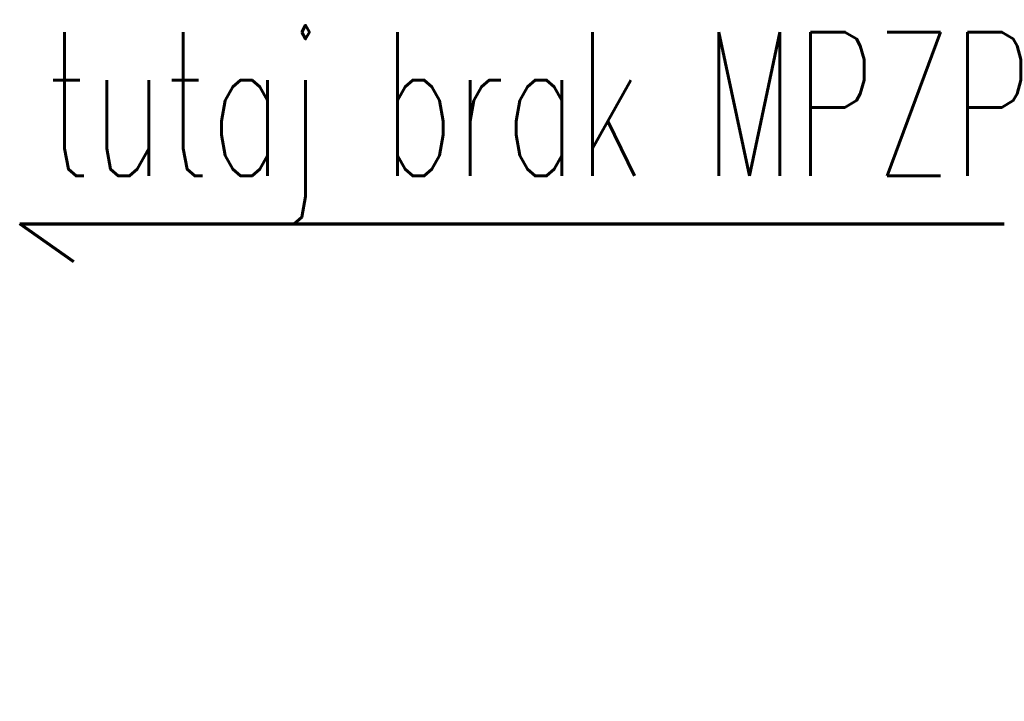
# Model space of a CAD drawing. Header units: metres. Extents: x 7480610 to 7484249, y 5635545 to 5637635.
# Tile 52 of 53: x 7480812 to 7480853, y 5637579 to 5637608. Entities that reach past the tile are written whole.
import ezdxf
from ezdxf import colors
from ezdxf.entities.mleader import LeaderData, LeaderLine
from ezdxf.math import Vec2, Vec3

# ---------------------------------------------------------------- set-up
doc = ezdxf.new("R2010")
doc.units = ezdxf.units.M
doc.header["$MEASUREMENT"] = 0
doc.layers.add('_x-ref_mapa', color=7, linetype='Continuous')
doc.layers.add('PFU-01 - Plan sytuacyjny Horn - x-ref architektura - 2024.12.04$0$dr_kometarze', color=191, linetype='Continuous', lineweight=50, plot=False)
doc.styles.add('PFU-01 - Plan sytuacyjny Horn - x-ref architektura - 2024.12.04$0$romans_0.65', font='romans.shx', dxfattribs={"width": 0.65})

# ---------------------------------------------------------------- blocks, each defined once
blk = doc.blocks.new('PFU-01 - Plan sytuacyjny Horn - x-ref architektura - 2024.12.04$0$_None')
blk = doc.blocks.new('PFU-01 - Plan sytuacyjny Horn - x-ref architektura - 2024.12.04')
at = {"layer": 'PFU-01 - Plan sytuacyjny Horn - x-ref architektura - 2024.12.04$0$dr_kometarze', "lineweight": 30}
ml = blk.add_multileader_mtext('Standard', dxfattribs=at)
ml.set_content('{\\C256;tutaj brak MPZP}', color=2, style='PFU-01 - Plan sytuacyjny Horn - x-ref architektura - 2024.12.04$0$romans_0.65')
ml.set_leader_properties(color=256, linetype='Continuous')
ml.set_arrow_properties(name='PFU-01 - Plan sytuacyjny Horn - x-ref architektura - 2024.12.04$0$_None')
ml.build(insert=Vec2(0, 0))
ml.multileader.update_dxf_attribs({"text_left_attachment_type": 6, "text_right_attachment_type": 6, "dogleg_length": 9, "arrow_head_size": 0})
ctx = ml.context
ctx.base_point, ctx.char_height, ctx.arrow_head_size, ctx.landing_gap_size, ctx.plane_origin, ctx.plane_x_axis, ctx.plane_y_axis = Vec3(7480813.394, 5637599.042), 6, 0, 0.04, Vec3(7480819.522, 5637547.143), Vec3(1, 0, 0), Vec3(0, 1, 0)
ctx.left_attachment, ctx.right_attachment = 6, 6
notes = []
notes.append((ctx, [(0, (1, 1, 0), (7480812.372, 5637599.042), (1, 0, 0), 1.022, [(0, [(7480814.632, 5637597.453)], 0, [])])]))
ctx.mtext.insert, ctx.mtext.text_direction, ctx.mtext.line_spacing_style = Vec3(7480813.434, 5637607.042), Vec3(1, 0, 0), 2
for ctx, leaders in notes:
    for number, flags, end, landing, length, lines in leaders:
        leader = LeaderData()
        leader.index, (leader.has_last_leader_line, leader.has_dogleg_vector, leader.attachment_direction) = number, flags
        leader.last_leader_point, leader.dogleg_vector, leader.dogleg_length = Vec3(end), Vec3(landing), length
        for number, points, colour, breaks in lines:
            line = LeaderLine()
            line.index, line.vertices, line.color, line.breaks = number, Vec3.list(points), colors.encode_raw_color(colour), breaks
            leader.lines.append(line)
        ctx.leaders.append(leader)

msp = doc.modelspace()

# ---------------------------------------------------------------- block references
at = {"layer": '_x-ref_mapa', "lineweight": 70}
msp.add_blockref('PFU-01 - Plan sytuacyjny Horn - x-ref architektura - 2024.12.04', (0, 0), dxfattribs=at)

doc.saveas('drawing.dxf')
